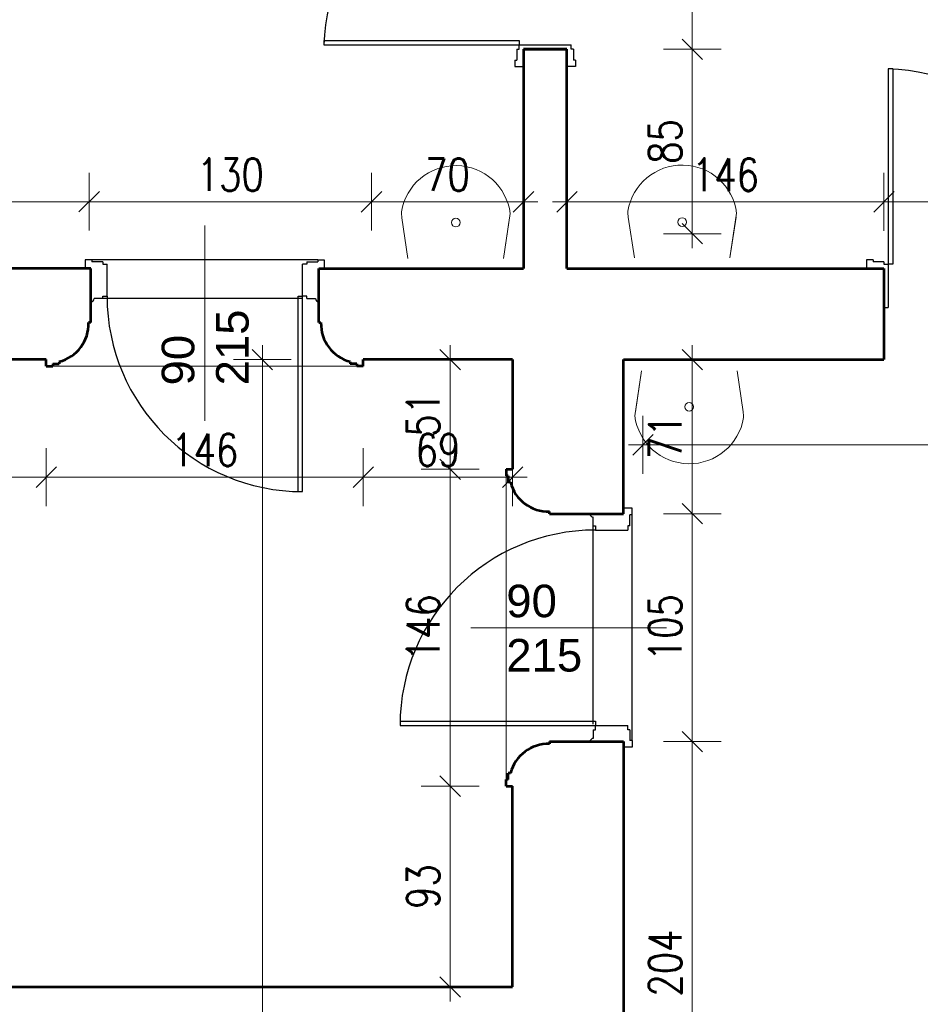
# Model space of a CAD drawing. Header units: millimetres. Extents: x 56977 to 67992, y 30187 to 42235.
# Tile 125 of 130: x 66083 to 66497, y 40608 to 41062. Entities that reach past the tile are written whole.
import ezdxf

# ---------------------------------------------------------------- set-up
doc = ezdxf.new("R2010")
doc.units = ezdxf.units.MM
doc.header["$MEASUREMENT"] = 0
doc.layers.get('0').update_dxf_attribs({"lineweight": 13})
doc.layers.get('DEFPOINTS').update_dxf_attribs({"lineweight": 13})
doc.layers.add('AI-OKNA', color=4, linetype='Continuous')
for name, color, linetype, lineweight in [('AI-OPISY', 3, 'Continuous', 13), ('AI_MURY', 40, 'Continuous', 53), ('AI_WIDOK', 8, 'Continuous', 13), ('WODA', 7, 'Continuous', 13), ('wymiary', 8, 'Continuous', 13)]:
    doc.layers.add(name, color=color, linetype=linetype, lineweight=lineweight)
doc.styles.get("Standard").update_dxf_attribs({"font": 'txt.shx'})
doc.styles.add('Style-ROMANS', font='ROMANS.shx')
doc.styles.add('WYMIAROWY-08', font='ROMANS.shx', dxfattribs={"width": 0.8})
doc.dimstyles.new('DYBY', dxfattribs={"dimscale": 100, "dimtxt": 0.15, "dimasz": 0.05, "dimexe": 0.05, "dimexo": 0.1, "dimgap": 0.05, "dimtad": 1, "dimdec": 0, "dimdsep": 46, "dimlunit": 5, "dimtxsty": 'WYMIAROWY-08', "dimblk": 'M_STRZ', "dimcen": 0.1, "dimse1": 1, "dimse2": 1, "dimclrd": 7, "dimclre": 7, "dimclrt": 1, "dimadec": 0, "dimazin": 0, "dimtfac": 1, "dimtdec": 0, "dimtmove": 2, "dimatfit": 3, "dimldrblk": 'M_STRZ', "dimfxl": 0, "dimtolj": 1, "dimarcsym": 0})

# ---------------------------------------------------------------- blocks, each defined once
blk = doc.blocks.new('A$C062C27A1')
at = {"layer": 'WODA'}
for p, q in [((0, 0), (-2.8, 18.76)), ((44, 0), (46.8, 18.76))]:
    blk.add_line(p, q, dxfattribs=at)
at = {"layer": 'WODA', "flags": 128}
for points in [[(44, 0), (47.07, 20.65, 0.865936), (-3, 21.5)], [(-3, 21.5, 0.037015), (-2.8, 18.76)], [(24, 16.5, 1), (20, 16.5, 1), (24, 16.5)]]:
    blk.add_lwpolyline(points, format="xyb", dxfattribs=at)
at = {"layer": 'WODA'}
blk.add_circle((22, 16.5), 2, dxfattribs=at)
blk = doc.blocks.new('M_STRZ')
for p, q in [((0, 2.66), (0, 0)), ((-0.941, -0.941), (0.941, 0.941)), ((-1.33, 0), (1.33, 0)), ((0, 0), (0, -2.66))]:
    blk.add_line(p, q)
blk = doc.blocks.new('*U61')
at = {"layer": 'DEFPOINTS', "color": 0}
for p in [(66301.8, 40905.07), (66194.3, 38743.07), (66301.8, 38743.07)]:
    blk.add_point(p, dxfattribs=at)
at = {"layer": 'wymiary', "color": 7, "lineweight": -2}
blk.add_line((66194.3, 40900.07), (66194.3, 38748.07), dxfattribs=at)
at = {"layer": 'wymiary', "color": 7, "lineweight": -2, "xscale": 5, "yscale": 5, "zscale": 5}
for p, rotation in [((66194.3, 40905.07), 90), ((66194.3, 38743.07), 270)]:
    blk.add_blockref('M_STRZ', p, dxfattribs=dict(at, rotation=rotation))
at = {"layer": 'wymiary', "color": 1, "insert": (66181.8, 39824.07), "char_height": 15, "attachment_point": 5, "rotation": 90, "style": 'WYMIAROWY-08'}
blk.add_mtext('2162', dxfattribs=at)
blk = doc.blocks.new('*D1594')
at = {"layer": 'DEFPOINTS'}
for p in [(66301.8, 40905.07), (66206.8, 39846.12), (66194.3, 38743.07), (66301.8, 38743.07)]:
    blk.add_point(p, dxfattribs=at)
at = {"layer": 'wymiary', "color": 7}
blk.add_blockref('*U61', (0, 0), dxfattribs=at)
blk = doc.blocks.new('*U122')
at = {"layer": 'DEFPOINTS', "color": 0}
for p in [(65282.82, 41148.07), (65282.82, 41048.07), (66392.26, 41048.07)]:
    blk.add_point(p, dxfattribs=at)
at = {"layer": 'wymiary', "color": 7, "lineweight": -2}
blk.add_line((66392.26, 41143.07), (66392.26, 41053.07), dxfattribs=at)
at = {"layer": 'wymiary', "color": 7, "lineweight": -2, "xscale": 5, "yscale": 5, "zscale": 5}
for p, rotation in [((66392.26, 41148.07), 90), ((66392.26, 41048.07), 270)]:
    blk.add_blockref('M_STRZ', p, dxfattribs=dict(at, rotation=rotation))
at = {"layer": 'wymiary', "color": 1, "insert": (66379.76, 41098.07), "char_height": 15, "attachment_point": 5, "rotation": 90, "style": 'WYMIAROWY-08'}
blk.add_mtext('100', dxfattribs=at)
blk = doc.blocks.new('*D1655')
at = {"layer": 'DEFPOINTS'}
for p in [(65282.82, 41148.07), (66404.76, 41113.55), (65282.82, 41048.07), (66392.26, 41048.07)]:
    blk.add_point(p, dxfattribs=at)
at = {"layer": 'wymiary', "color": 7}
blk.add_blockref('*U122', (0, 0), dxfattribs=at)
blk = doc.blocks.new('*U123')
at = {"layer": 'DEFPOINTS', "color": 0}
for p in [(65282.82, 41048.07), (65282.82, 40963.07), (66392.26, 40963.07)]:
    blk.add_point(p, dxfattribs=at)
at = {"layer": 'wymiary', "color": 7, "lineweight": -2}
blk.add_line((66392.26, 41043.07), (66392.26, 40968.07), dxfattribs=at)
at = {"layer": 'wymiary', "color": 7, "lineweight": -2, "xscale": 5, "yscale": 5, "zscale": 5}
for p, rotation in [((66392.26, 41048.07), 90), ((66392.26, 40963.07), 270)]:
    blk.add_blockref('M_STRZ', p, dxfattribs=dict(at, rotation=rotation))
at = {"layer": 'wymiary', "color": 1, "insert": (66379.76, 41005.57), "char_height": 15, "attachment_point": 5, "rotation": 90, "style": 'WYMIAROWY-08'}
blk.add_mtext('85', dxfattribs=at)
blk = doc.blocks.new('*D1656')
at = {"layer": 'DEFPOINTS'}
for p in [(65282.82, 41048.07), (66404.76, 41016.19), (65282.82, 40963.07), (66392.26, 40963.07)]:
    blk.add_point(p, dxfattribs=at)
at = {"layer": 'wymiary', "color": 7}
blk.add_blockref('*U123', (0, 0), dxfattribs=at)
blk = doc.blocks.new('*U170')
at = {"layer": 'DEFPOINTS', "color": 0}
for p in [(66280.79, 40708.57), (66309.54, 40708.57), (66309.54, 40616.07)]:
    blk.add_point(p, dxfattribs=at)
at = {"layer": 'wymiary', "color": 7, "lineweight": -2}
blk.add_line((66280.79, 40621.07), (66280.79, 40703.57), dxfattribs=at)
at = {"layer": 'wymiary', "color": 7, "lineweight": -2, "xscale": 5, "yscale": 5, "zscale": 5}
for p, rotation in [((66280.79, 40708.57), 90), ((66280.79, 40616.07), 270)]:
    blk.add_blockref('M_STRZ', p, dxfattribs=dict(at, rotation=rotation))
at = {"layer": 'wymiary', "color": 1, "insert": (66268.29, 40662.32), "char_height": 15, "attachment_point": 5, "rotation": 90, "style": 'WYMIAROWY-08'}
blk.add_mtext('93', dxfattribs=at)
blk = doc.blocks.new('*D1703')
at = {"layer": 'DEFPOINTS'}
for p in [(66280.79, 40708.57), (66309.54, 40708.57), (66293.29, 40651.7), (66309.54, 40616.07)]:
    blk.add_point(p, dxfattribs=at)
at = {"layer": 'wymiary', "color": 7}
blk.add_blockref('*U170', (0, 0), dxfattribs=at)
blk = doc.blocks.new('*U180')
at = {"layer": 'DEFPOINTS', "color": 0}
for p in [(66240.77, 40905.11), (66309.54, 40905.07), (66309.54, 40850.92)]:
    blk.add_point(p, dxfattribs=at)
at = {"layer": 'wymiary', "color": 7, "lineweight": -2}
blk.add_line((66245.77, 40850.92), (66304.54, 40850.92), dxfattribs=at)
at = {"layer": 'wymiary', "color": 7, "lineweight": -2, "xscale": 5, "yscale": 5, "zscale": 5, "rotation": 180}
blk.add_blockref('M_STRZ', (66240.77, 40850.92), dxfattribs=at)
at = {"layer": 'wymiary', "color": 7, "lineweight": -2, "xscale": 5, "yscale": 5, "zscale": 5}
blk.add_blockref('M_STRZ', (66309.54, 40850.92), dxfattribs=at)
at = {"layer": 'wymiary', "color": 1, "insert": (66275.15, 40863.42), "char_height": 15, "attachment_point": 5, "style": 'WYMIAROWY-08'}
blk.add_mtext('69', dxfattribs=at)
blk = doc.blocks.new('*D1713')
at = {"layer": 'DEFPOINTS'}
for p in [(66240.77, 40905.11), (66309.54, 40905.07), (66309.54, 40850.92), (66264.82, 40838.42)]:
    blk.add_point(p, dxfattribs=at)
at = {"layer": 'wymiary', "color": 7}
blk.add_blockref('*U180', (0, 0), dxfattribs=at)
blk = doc.blocks.new('*U295')
at = {"layer": 'DEFPOINTS', "color": 0}
for p in [(66280.79, 40854.57), (66309.54, 40854.57), (66309.54, 40708.57)]:
    blk.add_point(p, dxfattribs=at)
at = {"layer": 'wymiary', "color": 7, "lineweight": -2}
blk.add_line((66280.79, 40713.57), (66280.79, 40849.57), dxfattribs=at)
at = {"layer": 'wymiary', "color": 7, "lineweight": -2, "xscale": 5, "yscale": 5, "zscale": 5}
for p, rotation in [((66280.79, 40854.57), 90), ((66280.79, 40708.57), 270)]:
    blk.add_blockref('M_STRZ', p, dxfattribs=dict(at, rotation=rotation))
at = {"layer": 'wymiary', "color": 1, "insert": (66268.29, 40781.57), "char_height": 15, "attachment_point": 5, "rotation": 90, "style": 'WYMIAROWY-08'}
blk.add_mtext('146', dxfattribs=at)
blk = doc.blocks.new('*D1828')
at = {"layer": 'DEFPOINTS'}
for p in [(66280.79, 40854.57), (66309.54, 40854.57), (66293.29, 40766.09), (66309.54, 40708.57)]:
    blk.add_point(p, dxfattribs=at)
at = {"layer": 'wymiary', "color": 7}
blk.add_blockref('*U295', (0, 0), dxfattribs=at)
blk = doc.blocks.new('*U296')
at = {"layer": 'DEFPOINTS', "color": 0}
for p in [(66280.79, 40905.07), (66309.54, 40905.07), (66309.54, 40854.57)]:
    blk.add_point(p, dxfattribs=at)
at = {"layer": 'wymiary', "color": 7, "lineweight": -2}
blk.add_line((66280.79, 40859.57), (66280.79, 40900.07), dxfattribs=at)
at = {"layer": 'wymiary', "color": 7, "lineweight": -2, "xscale": 5, "yscale": 5, "zscale": 5}
for p, rotation in [((66280.79, 40905.07), 90), ((66280.79, 40854.57), 270)]:
    blk.add_blockref('M_STRZ', p, dxfattribs=dict(at, rotation=rotation))
at = {"layer": 'wymiary', "color": 1, "insert": (66268.29, 40879.82), "char_height": 15, "attachment_point": 5, "rotation": 90, "style": 'WYMIAROWY-08'}
blk.add_mtext('51', dxfattribs=at)
blk = doc.blocks.new('*D1829')
at = {"layer": 'DEFPOINTS'}
for p in [(66280.79, 40905.07), (66309.54, 40905.07), (66293.29, 40869.2), (66309.54, 40854.57)]:
    blk.add_point(p, dxfattribs=at)
at = {"layer": 'wymiary', "color": 7}
blk.add_blockref('*U296', (0, 0), dxfattribs=at)
blk = doc.blocks.new('*U297')
at = {"layer": 'DEFPOINTS', "color": 0}
for p in [(66369.54, 40905.07), (66369.54, 40834.07), (66392.26, 40834.07)]:
    blk.add_point(p, dxfattribs=at)
at = {"layer": 'wymiary', "color": 7, "lineweight": -2}
blk.add_line((66392.26, 40900.07), (66392.26, 40839.07), dxfattribs=at)
at = {"layer": 'wymiary', "color": 7, "lineweight": -2, "xscale": 5, "yscale": 5, "zscale": 5}
for p, rotation in [((66392.26, 40905.07), 90), ((66392.26, 40834.07), 270)]:
    blk.add_blockref('M_STRZ', p, dxfattribs=dict(at, rotation=rotation))
at = {"layer": 'wymiary', "color": 1, "insert": (66379.76, 40869.57), "char_height": 15, "attachment_point": 5, "rotation": 90, "style": 'WYMIAROWY-08'}
blk.add_mtext('71', dxfattribs=at)
blk = doc.blocks.new('*D1830')
at = {"layer": 'DEFPOINTS'}
for p in [(66369.54, 40905.07), (66379.76, 40880.19), (66369.54, 40834.07), (66392.26, 40834.07)]:
    blk.add_point(p, dxfattribs=at)
at = {"layer": 'wymiary', "color": 7}
blk.add_blockref('*U297', (0, 0), dxfattribs=at)
blk = doc.blocks.new('*U298')
at = {"layer": 'DEFPOINTS', "color": 0}
for p in [(66369.54, 40834.07), (66369.54, 40729.07), (66392.26, 40729.07)]:
    blk.add_point(p, dxfattribs=at)
at = {"layer": 'wymiary', "color": 7, "lineweight": -2}
blk.add_line((66392.26, 40829.07), (66392.26, 40734.07), dxfattribs=at)
at = {"layer": 'wymiary', "color": 7, "lineweight": -2, "xscale": 5, "yscale": 5, "zscale": 5}
for p, rotation in [((66392.26, 40834.07), 90), ((66392.26, 40729.07), 270)]:
    blk.add_blockref('M_STRZ', p, dxfattribs=dict(at, rotation=rotation))
at = {"layer": 'wymiary', "color": 1, "insert": (66379.76, 40781.57), "char_height": 15, "attachment_point": 5, "rotation": 90, "style": 'WYMIAROWY-08'}
blk.add_mtext('105', dxfattribs=at)
blk = doc.blocks.new('*D1831')
at = {"layer": 'DEFPOINTS'}
for p in [(66369.54, 40834.07), (66379.76, 40797.05), (66369.54, 40729.07), (66392.26, 40729.07)]:
    blk.add_point(p, dxfattribs=at)
at = {"layer": 'wymiary', "color": 7}
blk.add_blockref('*U298', (0, 0), dxfattribs=at)
blk = doc.blocks.new('*U299')
at = {"layer": 'DEFPOINTS', "color": 0}
for p in [(66369.54, 40729.07), (66369.54, 40525.07), (66392.26, 40525.07)]:
    blk.add_point(p, dxfattribs=at)
at = {"layer": 'wymiary', "color": 7, "lineweight": -2}
blk.add_line((66392.26, 40724.07), (66392.26, 40530.07), dxfattribs=at)
at = {"layer": 'wymiary', "color": 7, "lineweight": -2, "xscale": 5, "yscale": 5, "zscale": 5}
for p, rotation in [((66392.26, 40729.07), 90), ((66392.26, 40525.07), 270)]:
    blk.add_blockref('M_STRZ', p, dxfattribs=dict(at, rotation=rotation))
at = {"layer": 'wymiary', "color": 1, "insert": (66379.76, 40627.07), "char_height": 15, "attachment_point": 5, "rotation": 90, "style": 'WYMIAROWY-08'}
blk.add_mtext('204', dxfattribs=at)
blk = doc.blocks.new('*D1832')
at = {"layer": 'DEFPOINTS'}
for p in [(66369.54, 40729.07), (66379.76, 40643.4), (66369.54, 40525.07), (66392.26, 40525.07)]:
    blk.add_point(p, dxfattribs=at)
at = {"layer": 'wymiary', "color": 7}
blk.add_blockref('*U299', (0, 0), dxfattribs=at)
blk = doc.blocks.new('*U309')
at = {"layer": 'DEFPOINTS', "color": 0}
for p in [(66094.77, 40905.11), (66240.77, 40905.11), (66240.77, 40850.92)]:
    blk.add_point(p, dxfattribs=at)
at = {"layer": 'wymiary', "color": 7, "lineweight": -2}
blk.add_line((66099.77, 40850.92), (66235.77, 40850.92), dxfattribs=at)
at = {"layer": 'wymiary', "color": 7, "lineweight": -2, "xscale": 5, "yscale": 5, "zscale": 5, "rotation": 180}
blk.add_blockref('M_STRZ', (66094.77, 40850.92), dxfattribs=at)
at = {"layer": 'wymiary', "color": 7, "lineweight": -2, "xscale": 5, "yscale": 5, "zscale": 5}
blk.add_blockref('M_STRZ', (66240.77, 40850.92), dxfattribs=at)
at = {"layer": 'wymiary', "color": 1, "insert": (66167.77, 40863.42), "char_height": 15, "attachment_point": 5, "style": 'WYMIAROWY-08'}
blk.add_mtext('146', dxfattribs=at)
blk = doc.blocks.new('*D1842')
at = {"layer": 'DEFPOINTS'}
for p in [(66094.77, 40905.11), (66240.77, 40905.11), (66240.77, 40850.92), (66152.29, 40838.42)]:
    blk.add_point(p, dxfattribs=at)
at = {"layer": 'wymiary', "color": 7}
blk.add_blockref('*U309', (0, 0), dxfattribs=at)
blk = doc.blocks.new('*U310')
at = {"layer": 'DEFPOINTS', "color": 0}
for p in [(65892.54, 40905.07), (66094.77, 40905.11), (66094.77, 40850.92)]:
    blk.add_point(p, dxfattribs=at)
at = {"layer": 'wymiary', "color": 7, "lineweight": -2}
blk.add_line((65897.54, 40850.92), (66089.77, 40850.92), dxfattribs=at)
at = {"layer": 'wymiary', "color": 7, "lineweight": -2, "xscale": 5, "yscale": 5, "zscale": 5, "rotation": 180}
blk.add_blockref('M_STRZ', (65892.54, 40850.92), dxfattribs=at)
at = {"layer": 'wymiary', "color": 7, "lineweight": -2, "xscale": 5, "yscale": 5, "zscale": 5}
blk.add_blockref('M_STRZ', (66094.77, 40850.92), dxfattribs=at)
at = {"layer": 'wymiary', "color": 1, "insert": (65993.65, 40863.42), "char_height": 15, "attachment_point": 5, "style": 'WYMIAROWY-08'}
blk.add_mtext('202', dxfattribs=at)
blk = doc.blocks.new('*D1843')
at = {"layer": 'DEFPOINTS'}
for p in [(65892.54, 40905.07), (66094.77, 40905.11), (66094.77, 40850.92), (65977.32, 40838.42)]:
    blk.add_point(p, dxfattribs=at)
at = {"layer": 'wymiary', "color": 7}
blk.add_blockref('*U310', (0, 0), dxfattribs=at)
blk = doc.blocks.new('*U367')
at = {"layer": 'DEFPOINTS', "color": 0}
for p in [(66369.54, 40865.82), (66369.54, 40842.18), (66960.54, 40842.18)]:
    blk.add_point(p, dxfattribs=at)
at = {"layer": 'wymiary', "color": 7, "lineweight": -2}
blk.add_line((66955.54, 40865.82), (66374.54, 40865.82), dxfattribs=at)
at = {"layer": 'wymiary', "color": 7, "lineweight": -2, "xscale": 5, "yscale": 5, "zscale": 5}
for p, rotation in [((66369.54, 40865.82), 180.0000000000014), ((66960.54, 40865.82), 1.438849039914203e-12)]:
    blk.add_blockref('M_STRZ', p, dxfattribs=dict(at, rotation=rotation))
at = {"layer": 'wymiary', "color": 1, "insert": (66665.04, 40878.32), "char_height": 15, "attachment_point": 5, "style": 'WYMIAROWY-08'}
blk.add_mtext('591', dxfattribs=at)
blk = doc.blocks.new('*D1900')
at = {"layer": 'DEFPOINTS'}
for p in [(66369.54, 40865.82), (66681.37, 40853.32), (66369.54, 40842.18), (66960.54, 40842.18)]:
    blk.add_point(p, dxfattribs=at)
at = {"layer": 'wymiary', "color": 7}
blk.add_blockref('*U367', (0, 0), dxfattribs=at)
blk = doc.blocks.new('*U598')
at = {"layer": 'DEFPOINTS', "color": 0}
for p in [(66114.54, 40977.82), (65964.54, 40963.11), (66114.54, 40963.11)]:
    blk.add_point(p, dxfattribs=at)
at = {"layer": 'wymiary', "color": 7, "lineweight": -2}
blk.add_line((65969.54, 40977.82), (66109.54, 40977.82), dxfattribs=at)
at = {"layer": 'wymiary', "color": 7, "lineweight": -2, "xscale": 5, "yscale": 5, "zscale": 5, "rotation": 180}
blk.add_blockref('M_STRZ', (65964.54, 40977.82), dxfattribs=at)
at = {"layer": 'wymiary', "color": 7, "lineweight": -2, "xscale": 5, "yscale": 5, "zscale": 5}
blk.add_blockref('M_STRZ', (66114.54, 40977.82), dxfattribs=at)
at = {"layer": 'wymiary', "color": 1, "insert": (66039.54, 40990.32), "char_height": 15, "attachment_point": 5, "style": 'WYMIAROWY-08'}
blk.add_mtext('150', dxfattribs=at)
blk = doc.blocks.new('*D2131')
at = {"layer": 'DEFPOINTS'}
for p in [(66024.06, 40990.32), (66114.54, 40977.82), (65964.54, 40963.11), (66114.54, 40963.11)]:
    blk.add_point(p, dxfattribs=at)
at = {"layer": 'wymiary', "color": 7}
blk.add_blockref('*U598', (0, 0), dxfattribs=at)
blk = doc.blocks.new('*U599')
at = {"layer": 'DEFPOINTS', "color": 0}
for p in [(66314.54, 40977.76), (66244.54, 40963.11), (66314.54, 40963.08)]:
    blk.add_point(p, dxfattribs=at)
at = {"layer": 'wymiary', "color": 7, "lineweight": -2}
blk.add_line((66249.54, 40977.78), (66309.54, 40977.76), dxfattribs=at)
at = {"layer": 'wymiary', "color": 7, "lineweight": -2, "xscale": 5, "yscale": 5, "zscale": 5}
for p, rotation in [((66244.54, 40977.79), 179.9767059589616), ((66314.54, 40977.76), 359.9767059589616)]:
    blk.add_blockref('M_STRZ', p, dxfattribs=dict(at, rotation=rotation))
at = {"layer": 'wymiary', "color": 1, "insert": (66279.55, 40990.27), "char_height": 15, "attachment_point": 5, "rotation": 359.9767, "style": 'WYMIAROWY-08'}
blk.add_mtext('\\H15.000000;70', dxfattribs=at)
blk = doc.blocks.new('*D2132')
at = {"layer": 'DEFPOINTS'}
for p in [(66268.92, 40990.28), (66314.54, 40977.76), (66244.54, 40963.11), (66314.54, 40963.08)]:
    blk.add_point(p, dxfattribs=at)
at = {"layer": 'wymiary', "color": 7}
blk.add_blockref('*U599', (0, 0), dxfattribs=at)
blk = doc.blocks.new('*U600')
at = {"layer": 'DEFPOINTS', "color": 0}
for p in [(66244.54, 40977.79), (66114.54, 40963.1), (66244.54, 40963.07)]:
    blk.add_point(p, dxfattribs=at)
at = {"layer": 'wymiary', "color": 7, "lineweight": -2}
blk.add_line((66119.54, 40977.82), (66239.54, 40977.79), dxfattribs=at)
at = {"layer": 'wymiary', "color": 7, "lineweight": -2, "xscale": 5, "yscale": 5, "zscale": 5}
for p, rotation in [((66114.54, 40977.82), 179.9874568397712), ((66244.54, 40977.79), 359.9874568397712)]:
    blk.add_blockref('M_STRZ', p, dxfattribs=dict(at, rotation=rotation))
at = {"layer": 'wymiary', "color": 1, "insert": (66179.54, 40990.3), "char_height": 15, "attachment_point": 5, "rotation": 359.9875, "style": 'WYMIAROWY-08'}
blk.add_mtext('130', dxfattribs=at)
blk = doc.blocks.new('*D2133')
at = {"layer": 'DEFPOINTS'}
for p in [(66164.06, 40990.31), (66244.54, 40977.79), (66114.54, 40963.1), (66244.54, 40963.07)]:
    blk.add_point(p, dxfattribs=at)
at = {"layer": 'wymiary', "color": 7}
blk.add_blockref('*U600', (0, 0), dxfattribs=at)
blk = doc.blocks.new('*U607')
at = {"layer": 'DEFPOINTS', "color": 0}
for p in [(66480.54, 40977.76), (66334.54, 40963.07), (66480.54, 40963.07)]:
    blk.add_point(p, dxfattribs=at)
at = {"layer": 'wymiary', "color": 7, "lineweight": -2}
blk.add_line((66339.54, 40977.76), (66475.54, 40977.76), dxfattribs=at)
at = {"layer": 'wymiary', "color": 7, "lineweight": -2, "xscale": 5, "yscale": 5, "zscale": 5, "rotation": 180}
blk.add_blockref('M_STRZ', (66334.54, 40977.76), dxfattribs=at)
at = {"layer": 'wymiary', "color": 7, "lineweight": -2, "xscale": 5, "yscale": 5, "zscale": 5}
blk.add_blockref('M_STRZ', (66480.54, 40977.76), dxfattribs=at)
at = {"layer": 'wymiary', "color": 1, "insert": (66407.54, 40990.26), "char_height": 15, "attachment_point": 5, "style": 'WYMIAROWY-08'}
blk.add_mtext('146', dxfattribs=at)
blk = doc.blocks.new('*D2140')
at = {"layer": 'DEFPOINTS'}
for p in [(66392.06, 40990.26), (66480.54, 40977.76), (66334.54, 40963.07), (66480.54, 40963.07)]:
    blk.add_point(p, dxfattribs=at)
at = {"layer": 'wymiary', "color": 7}
blk.add_blockref('*U607', (0, 0), dxfattribs=at)
blk = doc.blocks.new('*U1259')
at = {"layer": 'DEFPOINTS', "color": 0}
for p in [(66580.54, 40977.76), (66480.54, 40963.07), (66580.54, 40963.07)]:
    blk.add_point(p, dxfattribs=at)
at = {"layer": 'wymiary', "color": 7, "lineweight": -2}
blk.add_line((66485.54, 40977.76), (66575.54, 40977.76), dxfattribs=at)
at = {"layer": 'wymiary', "color": 7, "lineweight": -2, "xscale": 5, "yscale": 5, "zscale": 5, "rotation": 180}
blk.add_blockref('M_STRZ', (66480.54, 40977.76), dxfattribs=at)
at = {"layer": 'wymiary', "color": 7, "lineweight": -2, "xscale": 5, "yscale": 5, "zscale": 5}
blk.add_blockref('M_STRZ', (66580.54, 40977.76), dxfattribs=at)
at = {"layer": 'wymiary', "color": 1, "insert": (66530.54, 40990.26), "char_height": 15, "attachment_point": 5, "style": 'WYMIAROWY-08'}
blk.add_mtext('100', dxfattribs=at)
blk = doc.blocks.new('*D2790')
at = {"layer": 'DEFPOINTS'}
for p in [(66515.06, 40990.26), (66580.54, 40977.76), (66480.54, 40963.07), (66580.54, 40963.07)]:
    blk.add_point(p, dxfattribs=at)
at = {"layer": 'wymiary', "color": 7}
blk.add_blockref('*U1259', (0, 0), dxfattribs=at)

msp = doc.modelspace()

# ---------------------------------------------------------------- linework, layer by layer
at = {"layer": 'AI-OKNA'}
for p, q in [((66222.54, 41052.11), (66222.54, 41050.11)), ((66222.54, 41052.11), (66312.54, 41052.11)), ((66222.54, 41050.11), (66312.54, 41050.11)), ((66311.54, 41048.11), (66312.54, 41048.11)), ((66311.54, 41048.11), (66311.54, 41043.11)), ((66312.54, 41052.11), (66312.54, 41050.11)), ((66312.54, 41050.11), (66336.54, 41050.11)), ((66312.54, 41048.11), (66312.54, 41050.11)), ((66336.54, 41048.11), (66336.54, 41050.11)), ((66337.54, 41048.11), (66336.54, 41048.11)), ((66337.54, 41048.11), (66337.54, 41043.11)), ((66310.54, 41043.11), (66311.54, 41043.11)), ((66310.54, 41043.11), (66310.54, 41040.11)), ((66310.54, 41040.11), (66314.54, 41040.11)), ((66338.54, 41040.11), (66334.54, 41040.11)), ((66338.54, 41043.11), (66337.54, 41043.11)), ((66338.54, 41043.11), (66338.54, 41040.11)), ((66484.54, 41039.11), (66482.54, 41039.11)), ((66482.54, 41039.11), (66482.54, 40949.11)), ((66484.54, 41039.11), (66484.54, 40949.11)), ((66112.77, 40951.11), (66112.77, 40947.11)), ((66115.77, 40951.11), (66112.77, 40951.11)), ((66219.77, 40951.11), (66115.77, 40951.11)), ((66115.77, 40951.11), (66115.77, 40950.11)), ((66120.77, 40950.11), (66115.77, 40950.11)), ((66120.77, 40950.11), (66120.77, 40949.11)), ((66120.77, 40949.11), (66122.77, 40949.11)), ((66122.77, 40934.26), (66122.77, 40949.11)), ((66212.77, 40934.26), (66212.77, 40949.11)), ((66214.77, 40949.11), (66212.77, 40949.11)), ((66214.77, 40950.11), (66214.77, 40949.11)), ((66214.77, 40950.11), (66219.77, 40950.11)), ((66219.77, 40951.11), (66219.77, 40950.11)), ((66219.77, 40951.11), (66222.77, 40951.11)), ((66222.77, 40951.11), (66222.77, 40947.11)), ((66475.54, 40951.11), (66472.54, 40951.11)), ((66472.54, 40951.11), (66472.54, 40947.11)), ((66475.54, 40951.11), (66475.54, 40950.11)), ((66480.54, 40950.11), (66475.54, 40950.11)), ((66480.54, 40950.11), (66480.54, 40949.11)), ((66480.54, 40949.11), (66482.54, 40949.11)), ((66482.54, 40949.11), (66482.54, 40929.11)), ((66484.54, 40949.11), (66482.54, 40949.11)), ((66480.54, 40934.61), (66480.54, 40939.61)), ((66120.77, 40933.26), (66116.77, 40933.26)), ((66120.77, 40934.26), (66122.77, 40934.26)), ((66120.77, 40933.26), (66120.77, 40934.26)), ((66212.27, 40933.26), (66120.77, 40933.26)), ((66210.77, 40844.26), (66210.77, 40934.26)), ((66210.77, 40934.26), (66212.77, 40934.26)), ((66212.77, 40844.26), (66212.77, 40934.26)), ((66214.77, 40934.26), (66212.77, 40934.26)), ((66214.77, 40933.26), (66214.77, 40934.26)), ((66214.77, 40933.26), (66218.77, 40933.26)), ((66480.54, 40929.11), (66482.54, 40929.11)), ((66480.54, 40928.11), (66480.54, 40929.11)), ((66364.54, 40836.57), (66360.54, 40836.57)), ((66364.54, 40833.57), (66364.54, 40836.57)), ((66346.69, 40828.57), (66346.69, 40832.57)), ((66363.54, 40828.57), (66363.54, 40833.57)), ((66364.54, 40833.57), (66363.54, 40833.57)), ((66364.54, 40729.57), (66364.54, 40833.57)), ((66346.69, 40737.07), (66346.69, 40828.57)), ((66346.69, 40828.57), (66347.69, 40828.57)), ((66347.69, 40828.57), (66347.69, 40826.57)), ((66347.69, 40826.57), (66362.54, 40826.57)), ((66362.54, 40828.57), (66362.54, 40826.57)), ((66363.54, 40828.57), (66362.54, 40828.57)), ((66257.69, 40738.57), (66347.69, 40738.57)), ((66257.69, 40736.57), (66347.69, 40736.57)), ((66347.69, 40738.57), (66347.69, 40736.57)), ((66347.69, 40736.57), (66362.54, 40736.57)), ((66347.69, 40734.57), (66347.69, 40736.57)), ((66362.54, 40734.57), (66362.54, 40736.57)), ((66346.69, 40734.57), (66347.69, 40734.57)), ((66346.69, 40734.57), (66346.69, 40730.57)), ((66363.54, 40734.57), (66362.54, 40734.57)), ((66363.54, 40734.57), (66363.54, 40729.57)), ((66364.54, 40726.57), (66360.54, 40726.57)), ((66364.54, 40729.57), (66363.54, 40729.57)), ((66364.54, 40729.57), (66364.54, 40726.57))]:
    msp.add_line(p, q, dxfattribs=at)
for centre, radius, start, end in [((66323.64, 41045.51), 101.21, 96.3007, 177.3945), ((66477.93, 40938), 101.21, 6.3007, 87.3945), ((66115.27, 40933.26), 1.5, 270, 0), ((66212.77, 40934.26), 90, 180, 270), ((66220.27, 40933.26), 1.5, 180, 270), ((66346.69, 40834.07), 1.5, 180, 270), ((66347.69, 40736.57), 90, 90, 180), ((66346.69, 40729.07), 1.5, 90, 180)]:
    msp.add_arc(centre, radius, start, end, dxfattribs=at)
at = {"layer": 'AI-OPISY'}
for p, q in [((66167.77, 40876.93), (66167.77, 40966.93)), ((66290.36, 40781.57), (66380.36, 40781.57))]:
    msp.add_line(p, q, dxfattribs=at)
at = {"layer": 'AI_MURY'}
for p, q in [((66314.54, 41048.11), (66314.54, 40947.11)), ((66314.54, 41048.11), (66334.54, 41048.11)), ((66334.54, 41048.11), (66314.54, 41048.11)), ((66334.54, 41048.11), (66314.54, 41048.11)), ((66329.54, 41048.11), (66314.54, 41048.11)), ((66329.54, 41048.11), (66314.54, 41048.11)), ((66334.54, 40947.11), (66334.54, 41048.11)), ((66115.27, 40947.11), (65964.54, 40947.11)), ((66115.27, 40922.11), (66115.27, 40947.11)), ((66220.27, 40947.11), (66314.54, 40947.11)), ((66220.27, 40922.11), (66220.27, 40947.11)), ((66334.54, 40947.11), (66480.54, 40947.11)), ((66480.54, 40947.11), (66480.54, 40905.07)), ((66115.27, 40922.11), (66114.27, 40922.11)), ((66220.27, 40922.11), (66221.27, 40922.11)), ((66094.77, 40905.11), (65892.54, 40905.07)), ((66094.77, 40902.11), (66094.77, 40905.11)), ((66097.77, 40903.11), (66100.77, 40903.11)), ((66097.77, 40903.11), (66097.77, 40902.11)), ((66100.77, 40904.11), (66100.77, 40903.11)), ((66234.77, 40904.11), (66234.77, 40903.11)), ((66237.77, 40903.11), (66234.77, 40903.11)), ((66237.77, 40903.11), (66237.77, 40902.11)), ((66240.77, 40902.11), (66240.77, 40905.11)), ((66309.54, 40905.07), (66240.77, 40905.07)), ((66309.54, 40905.07), (66309.54, 40854.57)), ((66360.54, 40905.07), (66480.54, 40905.07)), ((66360.54, 40834.07), (66360.54, 40905.07)), ((66094.77, 40902.11), (66097.77, 40902.11)), ((66240.77, 40902.11), (66237.77, 40902.11)), ((66306.54, 40854.57), (66309.54, 40854.57)), ((66306.54, 40854.57), (66306.54, 40851.57)), ((66307.54, 40851.57), (66306.54, 40851.57)), ((66307.54, 40851.57), (66307.54, 40848.57)), ((66308.54, 40848.57), (66307.54, 40848.57)), ((66326.54, 40834.07), (66326.54, 40835.07)), ((66326.54, 40834.07), (66360.54, 40834.07)), ((66326.54, 40729.07), (66326.54, 40728.07)), ((66326.54, 40729.07), (66360.54, 40729.07)), ((66360.54, 40729.07), (66360.54, 40525.07)), ((66308.54, 40714.57), (66307.54, 40714.57)), ((66307.54, 40711.57), (66307.54, 40714.57)), ((66307.54, 40711.57), (66306.54, 40711.57)), ((66306.54, 40708.57), (66306.54, 40711.57)), ((66306.54, 40708.57), (66309.54, 40708.57)), ((66309.54, 40616.07), (66309.54, 40708.57)), ((66070.32, 40616.07), (66309.54, 40616.07))]:
    msp.add_line(p, q, dxfattribs=at)
for centre, start, end in [((66096.28, 40921.57), 284.44, 1.7261), ((66239.27, 40921.57), 178.2739, 255.56), ((66325.99, 40853.06), 194.44, 271.7261), ((66325.99, 40710.07), 88.2739, 165.56)]:
    msp.add_arc(centre, 18, start, end, dxfattribs=at)
at = {"layer": 'AI_WIDOK', "color": 251, "linetype": 'Continuous'}
for p, q in [((66097.77, 40902.11), (66237.77, 40902.11)), ((66306.54, 40851.57), (66306.54, 40711.57))]:
    msp.add_line(p, q, dxfattribs=at)

# ---------------------------------------------------------------- block references
at = {"layer": 'AI_WIDOK'}
for p in [(66261.35, 40951.7), (66365.61, 40951.95)]:
    msp.add_blockref('A$C062C27A1', p, dxfattribs=at)
at = {"layer": 'AI_WIDOK', "rotation": 180}
msp.add_blockref('A$C062C27A1', (66412.86, 40899.86), dxfattribs=at)

# ---------------------------------------------------------------- texts
at = {"layer": 'AI-OPISY', "insert": (66147.95, 40893.19), "char_height": 15, "width": 45.2902, "attachment_point": 1, "rotation": 90}
msp.add_mtext('\\fArial|b0|i0|c238|p39;90\\P215', dxfattribs=at)
at = {"layer": 'AI-OPISY', "insert": (66306.62, 40801.39), "char_height": 15, "width": 45.2902, "attachment_point": 1}
msp.add_mtext('\\fArial|b0|i0|c238|p39;90\\P215', dxfattribs=at)

# ---------------------------------------------------------------- dimensions: what is measured, and where the dimension line sits
at = {"layer": 'wymiary', "color": 7}
for base, p1, p2, angle, picture, middle in [((66392.26, 41048.07), (65282.82, 41148.07), (65282.82, 41048.07), 270, '*D1655', (66404.76, 41113.55)), ((66392.26, 40963.07), (65282.82, 41048.07), (65282.82, 40963.07), 270, '*D1656', (66404.76, 41016.19)), ((66244.54, 40977.79), (66114.54, 40963.1), (66244.54, 40963.07), 359.9875, '*D2133', (66164.06, 40990.31)), ((66314.54, 40977.76), (66244.54, 40963.11), (66314.54, 40963.08), 359.9767, '*D2132', (66268.92, 40990.28)), ((66480.54, 40977.76), (66334.54, 40963.07), (66480.54, 40963.07), 0, '*D2140', (66392.06, 40990.26)), ((66580.54, 40977.76), (66480.54, 40963.07), (66580.54, 40963.07), 0, '*D2790', (66515.06, 40990.26)), ((66194.3, 38743.07), (66301.8, 40905.07), (66301.8, 38743.07), 270, '*D1594', (66206.8, 39846.12)), ((66280.78528189, 40905.06829895), (66309.53528189, 40854.56829895), (66309.53528189, 40905.06829895), 90, '*D1829', (66293.28528189, 40869.19687038)), ((66392.26, 40834.07), (66369.54, 40905.07), (66369.54, 40834.07), 270, '*D1830', (66379.76, 40880.19)), ((66369.54, 40865.82), (66960.54, 40842.18), (66369.54, 40842.18), 180, '*D1900', (66681.37, 40853.32)), ((66280.79, 40854.57), (66309.54, 40708.57), (66309.54, 40854.57), 90, '*D1828', (66293.29, 40766.09)), ((66392.26, 40729.07), (66369.54, 40834.07), (66369.54, 40729.07), 270, '*D1831', (66379.76, 40797.05)), ((66392.26, 40525.07), (66369.54, 40729.07), (66369.54, 40525.07), 270, '*D1832', (66379.76, 40643.4)), ((66280.78528189, 40708.56829895), (66309.53528189, 40616.06829895), (66309.53528189, 40708.56829895), 90, '*D1703', (66293.28528189, 40651.69687038))]:
    dim = msp.add_linear_dim(base=base, p1=p1, p2=p2, angle=angle, dimstyle='DYBY', override={"dimtad": 0, "dimtxsty": 'Style-ROMANS', "dimcen": 0.001, "dimclrd": 0, "dimclre": 0}, dxfattribs=at)
    dim.commit()
    dim.dimension.update_dxf_attribs({"geometry": picture, "text_midpoint": middle, "dimtype": 128})
for base, p1, p2, picture, middle in [((66114.54, 40977.82), (65964.54, 40963.11), (66114.54, 40963.11), '*D2131', (66024.06, 40990.32)), ((66094.77, 40850.92), (65892.54, 40905.07), (66094.77, 40905.11), '*D1843', (65977.32, 40838.42)), ((66240.77, 40850.92), (66094.77, 40905.11), (66240.77, 40905.11), '*D1842', (66152.29, 40838.42)), ((66309.54, 40850.92), (66240.77, 40905.11), (66309.54, 40905.07), '*D1713', (66264.82, 40838.42))]:
    dim = msp.add_linear_dim(base=base, p1=p1, p2=p2, dimstyle='DYBY', override={"dimtad": 0, "dimtxsty": 'Style-ROMANS', "dimcen": 0.001, "dimclrd": 0, "dimclre": 0}, dxfattribs=at)
    dim.commit()
    dim.dimension.update_dxf_attribs({"geometry": picture, "text_midpoint": middle, "dimtype": 128})

doc.saveas('drawing.dxf')
